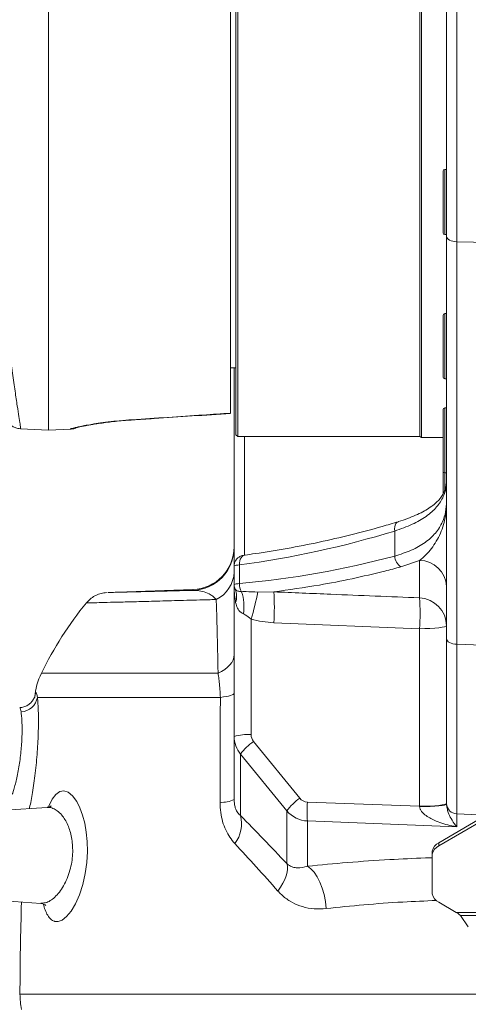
# Model space of a CAD drawing. Header units: millimetres. Extents: x 0 to 8410, y 0 to 5940.
# Tile 113 of 180: x 5270 to 5396, y 2877 to 3153. Entities that reach past the tile are written whole.
import ezdxf

# ---------------------------------------------------------------- set-up
doc = ezdxf.new("R2010")
doc.units = ezdxf.units.MM
doc.header["$LTSCALE"] = 10
doc.styles.add('SLDTEXTSTYLE0', font='TXT', dxfattribs={"width": 0.605})
doc.dimstyles.new('SLDDIMSTYLE0', dxfattribs={"dimtxt": 50, "dimasz": 50, "dimexe": 0, "dimexo": 0.0625, "dimgap": 12.5, "dimtad": 1, "dimtoh": 1, "dimdec": 1, "dimrnd": 1e-09, "dimzin": 12, "dimdsep": 46, "dimtxsty": 'SLDTEXTSTYLE0', "dimsah": 1, "dimcen": 0.09, "dimadec": 0, "dimazin": 0, "dimtfac": 1, "dimtofl": 0, "dimtmove": 0, "dimatfit": 3, "dimfxl": 1, "dimfrac": 2, "dimtolj": 1, "dimtzin": 12, "dimarcsym": 0})

# ---------------------------------------------------------------- blocks, each defined once
blk = doc.blocks.new('*D17')
at = {"color": 7, "linetype": 'Continuous', "lineweight": 0}
for p, q in [((5057.2, 3177.87), (5057.2, 2367.92)), ((5437.2, 2551.21), (5437.2, 2367.92)), ((5437.2, 2382.92), (5057.2, 2382.92))]:
    blk.add_line(p, q, dxfattribs=at)
for points in [[(5057.2, 2382.92), (5107.2, 2375.42), (5107.2, 2390.42)], [(5437.2, 2382.92), (5387.2, 2390.42), (5387.2, 2375.42)]]:
    blk.add_solid(points, dxfattribs=at)
at = {"color": 7, "linetype": 'Continuous', "lineweight": 0, "insert": (5189.92, 2447.38), "char_height": 50, "attachment_point": 1, "style": 'SLDTEXTSTYLE0'}
blk.add_mtext('380', dxfattribs=at)

msp = doc.modelspace()

# ---------------------------------------------------------------- linework, layer by layer
at = {"color": 8, "linetype": 'Continuous', "lineweight": 0}
for p, q in [((5392.55, 3355.01), (5392.55, 3090.74)), ((5389.2, 3111.01), (5389.2, 3092.74)), ((5437.2, 3089.61), (5392.55, 3090.74)), ((5392.55, 3090.74), (5392.55, 2977.91)), ((5389.2, 3070.57), (5389.2, 3052.3)), ((5389.2, 3044.17), (5389.2, 3025.9)), ((5284.33, 3038.19), (5284.35, 3038.23)), ((5333.05, 3036.12), (5333.05, 3002.95)), ((5389.2, 3025.9), (5389.2, 3021.11)), ((5375.17, 3002.6), (5375.17, 3009.62)), ((5382.12, 3001.39), (5376.92, 2999.58)), ((5382.12, 2990.88), (5382.12, 3001.39)), ((5331.66, 3000.15), (5331.66, 2994.91)), ((5318.62, 2992.99), (5318.62, 2993.23)), ((5336.78, 2992.53), (5341.31, 2992.57)), ((5334.94, 2984.94), (5334.94, 2952.53)), ((5382.12, 2982.25), (5341.31, 2983.93)), ((5382.12, 2932.45), (5382.12, 2982.25)), ((5392.55, 2977.91), (5427.2, 2976.37)), ((5276.23, 2969.78), (5325.69, 2969.78)), ((5326.33, 2962.99), (5275.1, 2962.99)), ((5335.61, 2950.63), (5348.56, 2934.73)), ((5344.94, 2931.18), (5332, 2947.08)), ((5332, 2947.08), (5332, 2929.87)), ((5350.73, 2933.64), (5382.12, 2932.45)), ((5344.94, 2916.37), (5344.94, 2931.18)), ((5400.82, 2929.96), (5392.55, 2930.33)), ((5392.55, 2930.33), (5392.55, 2926.73)), ((5350.73, 2928.33), (5350.73, 2915.63)), ((5392.55, 2926.73), (5350.73, 2928.33)), ((5387.51, 2922.24), (5387.51, 2921.33)), ((5417.2, 2902.7), (5392.4, 2902.7)), ((5393.61, 2901.79), (5417.2, 2901.79)), ((5270.21, 2879.75), (5417.2, 2879.75))]:
    msp.add_line(p, q, dxfattribs=at)
at = {"color": 7, "linetype": 'Continuous', "lineweight": 0}
for p, q in [((5389.7, 3092.19), (5389.7, 3352.06)), ((5330.7, 3036.62), (5330.7, 3316.98)), ((5331.2, 3317.47), (5331.2, 3036.12)), ((5382.2, 3036.12), (5382.2, 3317.47)), ((5382.64, 3317.71), (5382.64, 3035.87)), ((5329.2, 3042.68), (5329.2, 3315.2)), ((5278.2, 3037.87), (5278.2, 3183.86)), ((5388.7, 3093.24), (5388.7, 3110.51)), ((5389.7, 3111.01), (5389.2, 3111.01)), ((5389.2, 3092.74), (5389.7, 3092.74)), ((5389.7, 2979.35), (5389.7, 3092.19)), ((5388.7, 3052.8), (5388.7, 3070.07)), ((5389.7, 3070.57), (5389.2, 3070.57)), ((5329.2, 3055.37), (5330.7, 3055.37)), ((5330.2, 2999.82), (5330.2, 3055.37)), ((5389.2, 3052.3), (5389.7, 3052.3)), ((5388.7, 3026.4), (5388.7, 3043.67)), ((5389.7, 3044.17), (5389.2, 3044.17)), ((5270.4, 3038.28), (5278.2, 3037.87)), ((5278.2, 3037.87), (5284.33, 3038.19)), ((5330.7, 3036.62), (5331.2, 3036.12)), ((5331.2, 3036.12), (5382.2, 3036.12)), ((5382.2, 3036.12), (5382.64, 3035.87)), ((5382.64, 3035.87), (5388.7, 3035.87)), ((5388.7, 3020.05), (5388.7, 3026.4)), ((5389.2, 3025.9), (5389.7, 3025.9)), ((5330.2, 2994.55), (5330.2, 2999.82)), ((5318.62, 2993.23), (5294.83, 2992.4)), ((5330.2, 2993.81), (5330.2, 2994.55)), ((5330.2, 2952.01), (5330.2, 2993.81)), ((5389.7, 2933.2), (5389.7, 2979.35)), ((5330.2, 2934.34), (5330.2, 2952.01)), ((5277.82, 2932.14), (5265.99, 2931.32)), ((5389.7, 2933.04), (5389.7, 2933.2)), ((5400.45, 2929.76), (5387.51, 2922.24)), ((5400.45, 2928.84), (5387.51, 2921.33)), ((5385.7, 2918.99), (5385.7, 2919.91)), ((5385.7, 2918.99), (5385.7, 2907.87)), ((5265.99, 2905.93), (5276.02, 2905.22)), ((5387.51, 2905.54), (5392.4, 2902.7)), ((5393.61, 2901.79), (5395.78, 2898.69))]:
    msp.add_line(p, q, dxfattribs=at)
at = {"color": 8, "linetype": 'Continuous', "lineweight": 0, "flags": 128}
for points in [[(5389.7, 3092.19), (5389.76, 3091.92), (5389.92, 3091.65), (5390.18, 3091.41), (5390.53, 3091.19), (5390.96, 3091.01), (5391.45, 3090.87), (5391.98, 3090.78), (5392.55, 3090.74)], [(5289.73, 3039.44), (5290.19, 3039.45), (5290.3, 3039.47)], [(5301.68, 3040.77), (5301.67, 3040.77), (5301.62, 3040.83)], [(5375.17, 3009.62), (5375.13, 3010.22), (5375.18, 3010.79), (5375.31, 3011.29), (5375.52, 3011.71), (5375.8, 3012.03), (5376.14, 3012.22), (5376.17, 3012.23)], [(5331.66, 3000.15), (5331.68, 3000.71), (5331.76, 3001.25), (5331.92, 3001.73), (5332.13, 3002.15), (5332.4, 3002.48), (5332.71, 3002.72), (5333.05, 3002.86), (5333.17, 3002.88)], [(5389.7, 2983.08), (5389.56, 2982.92), (5389.13, 2982.77), (5388.44, 2982.63), (5387.51, 2982.51), (5386.36, 2982.4), (5385.05, 2982.32), (5383.62, 2982.27), (5382.12, 2982.25)], [(5389.7, 2979.35), (5389.76, 2979.08), (5389.92, 2978.82), (5390.18, 2978.57), (5390.53, 2978.36), (5390.96, 2978.17), (5391.45, 2978.04), (5391.98, 2977.95), (5392.55, 2977.91)], [(5325.69, 2969.78), (5326.69, 2970.28), (5327.59, 2970.84), (5328.36, 2971.45), (5329.02, 2972.11), (5329.53, 2972.8), (5329.9, 2973.52), (5330.13, 2974.26), (5330.2, 2975.01)], [(5326.33, 2962.99), (5327.2, 2963.11), (5327.97, 2963.23), (5328.64, 2963.37), (5329.19, 2963.52), (5329.63, 2963.67), (5329.95, 2963.83), (5330.14, 2963.99), (5330.2, 2964.15)], [(5278.16, 2932.2), (5278.27, 2932.52), (5279.19, 2934.42), (5280.22, 2935.79), (5281.34, 2936.59), (5282.52, 2936.79), (5283.73, 2936.4), (5284.92, 2935.43), (5286.12, 2933.77), (5286.99, 2932.03), (5287.75, 2929.96), (5288.34, 2927.71), (5288.77, 2925.23), (5289.02, 2922.55), (5289.08, 2919.76), (5288.9, 2916.67), (5288.48, 2913.65), (5287.78, 2910.51), (5286.86, 2907.66), (5285.75, 2905.12), (5284.52, 2903.04), (5283.27, 2901.53), (5282.01, 2900.54), (5280.95, 2900.14), (5279.93, 2900.19), (5279.93, 2900.19)], [(5389.7, 2933.28), (5389.56, 2933.12), (5389.13, 2932.97), (5388.44, 2932.83), (5387.51, 2932.71), (5386.36, 2932.6), (5385.05, 2932.52), (5383.62, 2932.47), (5382.12, 2932.45)], [(5389.7, 2933.04), (5389.56, 2932.91), (5389.13, 2932.79), (5388.44, 2932.67), (5387.51, 2932.57), (5386.37, 2932.48), (5385.06, 2932.42), (5383.63, 2932.37), (5382.13, 2932.36)], [(5342.45, 2908.68), (5343.2, 2909.79), (5343.84, 2910.88), (5344.36, 2911.95), (5344.75, 2912.97), (5345, 2913.94), (5345.12, 2914.84), (5345.1, 2915.65), (5344.94, 2916.37)], [(5355.95, 2903.77), (5355.74, 2905.75), (5355.37, 2907.68), (5354.86, 2909.51), (5354.21, 2911.2), (5353.46, 2912.69), (5352.61, 2913.95), (5351.69, 2914.94), (5350.73, 2915.63)]]:
    msp.add_lwpolyline(points, dxfattribs=at)
at = {"color": 7, "linetype": 'Continuous', "lineweight": 0}
for centre, radius, start, end in [((5389.2, 3110.51), 0.5, 90, 180), ((5389.2, 3093.24), 0.5, 180, 270), ((5389.2, 3070.07), 0.5, 90, 180), ((5389.2, 3052.8), 0.5, 180, 270), ((5389.2, 3043.67), 0.5, 90, 180), ((5389.2, 3026.4), 0.5, 180, 270), ((5318.2, 3005.22), 12, 272, 0), ((5366.22, 2926.17), 100, 140.6897, 154.1442), ((5294.23, 2961.06), 20, 154.1442, 174.4597), ((5388.67, 2919.47), 3, 112.7633, 171.6716), ((5388.67, 2918.56), 3, 112.7633, 171.6716), ((5388.67, 2908.31), 3, 188.3284, 247.2367), ((6151.84, 2877.87), 881.64, 178.19759, 179.87808), ((5290.21, 2879.7), 20, 179.8781, 192.0814)]:
    msp.add_arc(centre, radius, start, end, dxfattribs=at)
at = {"color": 8, "linetype": 'Continuous', "lineweight": 0}
for centre, radius, start, end in [((5284.09, 3043.23), 5, 272.9816, 290.6348), ((5318.2, 3004.98), 12, 271.9994, 359.9995), ((5379.03, 3002.82), 3.87, 183.2517, 236.9747), ((5382.06, 2993.74), 7.65, 2.4345, 89.5605), ((5321.13, 2998.55), 9.08, 296.4761, 357.3704), ((5333.13, 2994.55), 2.92, 180.0137, 205.8081), ((5325.17, 2991.25), 5.7, 342.7711, 20.9082), ((5335.95, 2994.86), 4.3, 179.3897, 211.4327), ((5319.91, 2988.55), 13.03, 350.6985, 18.2216), ((5278.25, 3002.69), 59.41, 342.6151, 350.1567), ((5282.1, 2988.25), 59.36, 355.8232, 4.1768), ((5381.81, 2982.99), 7.89, 0.6663, 87.7465), ((5321.9, 2986.56), 60.38, 355.902, 4.098), ((5270.24, 2963.88), 4.94, 273.0152, 349.641), ((5333.81, 2941.01), 11.58, 84.4047, 108.1669), ((5345.29, 2937.15), 16.59, 125.6622, 143.2334), ((5358.23, 2921.24), 16.59, 125.6621, 143.2332), ((5326.77, 2941.54), 7.98, 266.2103, 295.4806), ((5392.23, 2930.98), 41.59, 176.3356, 183.6644), ((5392.64, 2933.26), 2.93, 181.1099, 268.2228), ((5323, 2927.6), 9.28, 322.8948, 14.1612)]:
    msp.add_arc(centre, radius, start, end, dxfattribs=at)
for centre, major_axis, ratio, start_param, end_param in [((5319.2, 3176.92), (213.12, 53.62), 0.801928, 4.5706, 4.773628), ((5330.64, 3165.65), (204.38, 51.42), 0.801928, 4.518178, 4.728526), ((5392.7, 3026.43), (0.13, 100.09), 0.001059, 2.076896, 2.858273), ((5338.2, 2952.05), (7.93, 1.05), 0.978315, 3.012782, 3.695209), ((5337.94, 2952.58), (1.38, 2.71), 0.981962, 2.050036, 2.732463), ((5350.89, 2936.67), (1.38, 2.71), 0.981962, 2.732463, 3.568473), ((5381.7, 2931.95), (-0.31, 5.02), 0.08962, 4.787555, 4.805944), ((5351.15, 2936.15), (7.93, 1.05), 0.978315, 3.695209, 4.531219)]:
    msp.add_ellipse(centre, major_axis=major_axis, ratio=ratio, start_param=start_param, end_param=end_param, dxfattribs=at)
for points, knots in [([(5258.25, 3143.48), (5258.54, 3139.74), (5259.14, 3132.27), (5260.12, 3121.34), (5261.16, 3110.69), (5262.23, 3100.53), (5263.29, 3091.02), (5264.35, 3082.12), (5265.39, 3073.81), (5266.38, 3066.26), (5267.3, 3059.58), (5268.12, 3053.73), (5268.85, 3048.71), (5269.45, 3044.65), (5269.92, 3041.58), (5270.24, 3039.5), (5270.41, 3038.38), (5270.41, 3038.39), (5270.41, 3038.4)], [0, 0, 0, 0, 0.06322, 0.126441, 0.191501, 0.256561, 0.319775, 0.38299, 0.448045, 0.5131, 0.576232, 0.639364, 0.704371, 0.769377, 0.831796, 0.894216, 0.958488, 1, 1, 1, 1]), ([(5301.62, 3040.83), (5308.25, 3041.27), (5317.44, 3041.88), (5326.64, 3042.5), (5329.2, 3042.68)], [0, 0, 0, 0, 0.721154, 1, 1, 1, 1]), ([(5284.35, 3038.23), (5284.36, 3038.25), (5284.43, 3038.31), (5285.09, 3038.5), (5286.46, 3038.81), (5287.86, 3039.1), (5289.08, 3039.32), (5289.73, 3039.44)], [0, 0, 0, 0, 0.09439, 0.438158, 0.618726, 0.799292, 1, 1, 1, 1]), ([(5289.73, 3039.44), (5290.5, 3039.57), (5292.09, 3039.83), (5294.94, 3040.21), (5298.14, 3040.57), (5300.44, 3040.74), (5301.62, 3040.83)], [0, 0, 0, 0, 0.236967, 0.480918, 0.736057, 1, 1, 1, 1]), ([(5389.7, 3023.81), (5389.66, 3023.04), (5389.57, 3021.49), (5388.75, 3018.98), (5387.07, 3016.31), (5384.13, 3013.7), (5380.21, 3011.42), (5376.87, 3010.22), (5375.17, 3009.62)], [0, 0, 0, 0, 0.125286, 0.251893, 0.436638, 0.626348, 0.81046, 1, 1, 1, 1]), ([(5375.17, 3002.6), (5376.77, 3003.11), (5380.01, 3004.15), (5383.81, 3006.34), (5386.75, 3009.01), (5388.55, 3011.93), (5389.54, 3014.97), (5389.65, 3017.02), (5389.7, 3018.06)], [0, 0, 0, 0, 0.174715, 0.354758, 0.530322, 0.710646, 0.854301, 1, 1, 1, 1]), ([(5382.12, 3001.39), (5382.72, 3001.88), (5383.91, 3002.86), (5386.03, 3005.32), (5388.16, 3008.92), (5389.39, 3013.26), (5389.68, 3016.37), (5389.7, 3017.74), (5389.7, 3018.01), (5389.7, 3018.05), (5389.7, 3018.06)], [0, 0, 0, 0, 0.12823, 0.2572738, 0.5240232, 0.7968575, 0.960488, 0.9938724, 0.9985621, 1, 1, 1, 1]), ([(5331.66, 3000.15), (5331.34, 3000.11), (5330.71, 3000.04), (5330.27, 2999.92), (5330.22, 2999.85), (5330.2, 2999.82)], [0, 0, 0, 0, 0.382414, 0.764972, 1, 1, 1, 1]), ([(5376.92, 2999.58), (5375.4, 2999.18), (5370.85, 2997.97), (5363.23, 2996.22), (5352.88, 2994.18), (5345.56, 2993.16), (5341.31, 2992.57)], [0, 0, 0, 0, 0.128521, 0.385584, 0.642862, 1, 1, 1, 1]), ([(5325.18, 2990.42), (5324.87, 2990.74), (5324.23, 2991.39), (5322.94, 2992.19), (5321.33, 2992.77), (5319.79, 2992.98), (5318.9, 2992.99), (5318.62, 2992.99)], [0, 0, 0, 0, 0.146692, 0.295022, 0.580529, 0.868333, 1, 1, 1, 1]), ([(5330.2, 2994.55), (5330.22, 2994.59), (5330.27, 2994.67), (5330.71, 2994.8), (5331.34, 2994.87), (5331.66, 2994.91)], [0, 0, 0, 0, 0.236577, 0.618141, 1, 1, 1, 1]), ([(5330.62, 2989.56), (5330.5, 2990.25), (5330.26, 2991.65), (5330.2, 2993.08), (5330.2, 2993.8), (5330.2, 2993.81)], [0, 0, 0, 0, 0.4957816, 0.9956375, 1, 1, 1, 1]), ([(5330.2, 2993.81), (5330.2, 2993.8), (5330.2, 2993.61), (5330.35, 2993.45), (5330.5, 2993.28)], [0, 0, 0, 0, 0.004615, 1, 1, 1, 1]), ([(5330.5, 2993.28), (5330.61, 2993.16), (5330.88, 2992.86), (5331.53, 2992.7), (5332.09, 2992.64), (5332.29, 2992.62)], [0, 0, 0, 0, 0.324628, 0.763561, 1, 1, 1, 1]), ([(5332.29, 2992.62), (5332.7, 2992.63), (5334.14, 2992.65), (5335.68, 2992.58), (5336.78, 2992.53)], [0, 0, 0, 0, 0.285693, 1, 1, 1, 1]), ([(5341.31, 2992.57), (5346.63, 2992.35), (5360.23, 2991.78), (5373.84, 2991.22), (5382.12, 2990.88)], [0, 0, 0, 0, 0.391097, 1, 1, 1, 1]), ([(5325.18, 2990.42), (5324.61, 2990.41), (5321.4, 2990.32), (5315.9, 2990.17), (5309.19, 2989.99), (5303.32, 2989.83), (5298.39, 2989.71), (5294.49, 2989.61), (5291.53, 2989.53), (5289.64, 2989.48), (5288.77, 2989.46), (5288.89, 2989.47), (5288.92, 2989.47)], [0, 0, 0, 0, 0.0246263, 0.1396194, 0.2546128, 0.3729802, 0.4913479, 0.606385, 0.7214222, 0.8398101, 0.9581981, 1, 1, 1, 1]), ([(5325.69, 2969.78), (5325.66, 2971.41), (5325.6, 2974.67), (5325.5, 2979.25), (5325.39, 2983.6), (5325.29, 2987.32), (5325.21, 2989.5), (5325.18, 2990.42)], [0, 0, 0, 0, 0.208729, 0.41747, 0.63031, 0.843164, 1, 1, 1, 1]), ([(5332.77, 2986.44), (5332.55, 2986.56), (5331.82, 2986.93), (5331.04, 2987.96), (5330.76, 2989.03), (5330.62, 2989.56)], [0, 0, 0, 0, 0.182307, 0.594466, 1, 1, 1, 1]), ([(5334.94, 2984.94), (5334.41, 2985.38), (5333.69, 2985.97), (5332.95, 2986.35), (5332.77, 2986.44)], [0, 0, 0, 0, 0.749811, 1, 1, 1, 1]), ([(5341.31, 2983.93), (5340.24, 2984), (5338.09, 2984.14), (5336, 2984.67), (5334.94, 2984.94)], [0, 0, 0, 0, 0.4965117, 1, 1, 1, 1]), ([(5326.33, 2962.99), (5326.3, 2963.73), (5326.24, 2965.22), (5326.08, 2966.9), (5325.9, 2968.44), (5325.77, 2969.23), (5325.69, 2969.78)], [0, 0, 0, 0, 0.2956351, 0.600962, 0.7244864, 1, 1, 1, 1]), ([(5275.1, 2962.99), (5275.16, 2962.41), (5275.25, 2961.36), (5275.35, 2959.2), (5275.39, 2956.67), (5275.36, 2953.78), (5275.25, 2950.67), (5275.06, 2947.7), (5274.81, 2944.66), (5274.49, 2941.71), (5274.12, 2938.87), (5273.72, 2936.29), (5273.31, 2934.03), (5273.01, 2932.52), (5272.86, 2931.91), (5272.83, 2931.79)], [0, 0, 0, 0, 0.095486, 0.171917, 0.250573, 0.348949, 0.426187, 0.505615, 0.584036, 0.664699, 0.743215, 0.823969, 0.901268, 0.980765, 1, 1, 1, 1]), ([(5274.33, 2962.99), (5274.38, 2963.29), (5274.47, 2963.89), (5274.64, 2964.29), (5274.8, 2964.31), (5274.94, 2963.93), (5275.05, 2963.31), (5275.1, 2962.99)], [0, 0, 0, 0, 0.194843, 0.393735, 0.590622, 0.791407, 1, 1, 1, 1]), ([(5326.25, 2933.58), (5326.27, 2941.55), (5326.29, 2951.37), (5326.33, 2961.15), (5326.33, 2962.99)], [0, 0, 0, 0, 0.8117192, 1, 1, 1, 1]), ([(5270.5, 2958.94), (5270.45, 2959.22), (5270.36, 2959.77), (5270.25, 2960.1), (5270.16, 2960.07), (5270.14, 2960.06)], [0, 0, 0, 0, 0.417405, 0.803248, 1, 1, 1, 1]), ([(5268.05, 2935.81), (5268.13, 2936.05), (5268.33, 2936.62), (5268.7, 2937.89), (5269.12, 2939.51), (5269.53, 2941.39), (5269.9, 2943.43), (5270.23, 2945.59), (5270.49, 2947.78), (5270.67, 2949.97), (5270.79, 2952.23), (5270.81, 2954.34), (5270.76, 2956.18), (5270.66, 2957.76), (5270.55, 2958.52), (5270.5, 2958.94)], [0, 0, 0, 0, 0.0537262, 0.1289132, 0.2062087, 0.282013, 0.3600175, 0.435186, 0.5126206, 0.5865032, 0.6626258, 0.7571181, 0.8309912, 0.907051, 1, 1, 1, 1]), ([(5276.02, 2905.33), (5276.57, 2905.33), (5277.54, 2905.31), (5279, 2906.16), (5280.3, 2907.25), (5281.56, 2908.75), (5282.7, 2910.59), (5283.67, 2912.72), (5284.38, 2914.99), (5284.82, 2917.33), (5285.01, 2919.57), (5284.94, 2921.72), (5284.68, 2923.72), (5284.22, 2925.57), (5283.6, 2927.27), (5282.82, 2928.77), (5281.84, 2930.15), (5280.7, 2931.25), (5279.44, 2931.93), (5278.48, 2932.21), (5277.95, 2932.12), (5277.83, 2932.1)], [0, 0, 0, 0, 0.07957, 0.137967, 0.19636, 0.255847, 0.315293, 0.371212, 0.427063, 0.476453, 0.525814, 0.57074, 0.615681, 0.660669, 0.705686, 0.754335, 0.803012, 0.865081, 0.923689, 0.982302, 1, 1, 1, 1]), ([(5330.4, 2922), (5329.92, 2922.57), (5328.95, 2923.72), (5327.79, 2925.81), (5326.92, 2928.17), (5326.35, 2930.78), (5326.28, 2932.63), (5326.25, 2933.58)], [0, 0, 0, 0, 0.192389, 0.389525, 0.585637, 0.787875, 1, 1, 1, 1]), ([(5330.2, 2934.34), (5330.22, 2933.94), (5330.25, 2933.15), (5330.5, 2932.04), (5330.95, 2930.98), (5331.48, 2930.29), (5331.87, 2929.97), (5332, 2929.87)], [0, 0, 0, 0, 0.202376, 0.38968, 0.574193, 0.866816, 1, 1, 1, 1]), ([(5392.55, 2926.73), (5392.54, 2926.74), (5392.09, 2926.81), (5390.13, 2927.17), (5387.2, 2928.02), (5384.32, 2929.46), (5382.86, 2930.73), (5382.26, 2931.65), (5382.17, 2932.13), (5382.13, 2932.36)], [0, 0, 0, 0, 0.001676, 0.114519, 0.492774, 0.747014, 0.886659, 0.94629, 1, 1, 1, 1]), ([(5389.7, 2933.04), (5389.71, 2932.83), (5389.73, 2932.41), (5389.89, 2931.6), (5390.27, 2930.38), (5391.05, 2928.74), (5391.87, 2927.53), (5392.42, 2926.88), (5392.54, 2926.74), (5392.55, 2926.73)], [0, 0, 0, 0, 0.054934, 0.105794, 0.246421, 0.503781, 0.884894, 0.998232, 1, 1, 1, 1]), ([(5332, 2929.87), (5334.12, 2927.69), (5338.39, 2923.32), (5342.75, 2918.69), (5344.94, 2916.37)], [0, 0, 0, 0, 0.499341, 1, 1, 1, 1]), ([(5342.45, 2908.68), (5340.42, 2910.96), (5336.36, 2915.53), (5332.39, 2919.84), (5330.4, 2922)], [0, 0, 0, 0, 0.499375, 1, 1, 1, 1]), ([(5350.73, 2915.63), (5354.46, 2916), (5361.95, 2916.75), (5373.07, 2917.48), (5381.02, 2917.9), (5385.07, 2918.01), (5385.7, 2918.02)], [0, 0, 0, 0, 0.333694, 0.669188, 0.947853, 1, 1, 1, 1]), ([(5350.73, 2915.63), (5349.78, 2915.39), (5348.41, 2915.05), (5346.61, 2915.37), (5345.62, 2915.81), (5345.08, 2916.25), (5344.94, 2916.37)], [0, 0, 0, 0, 0.484408, 0.700499, 0.922606, 1, 1, 1, 1]), ([(5342.45, 2908.68), (5342.77, 2908.34), (5343.81, 2907.24), (5345.82, 2905.76), (5347.87, 2904.78), (5350.11, 2904.05), (5352.57, 2903.57), (5354.82, 2903.7), (5355.95, 2903.77)], [0, 0, 0, 0, 0.091392, 0.293529, 0.495819, 0.549324, 0.774607, 1, 1, 1, 1]), ([(5279.93, 2900.19), (5279.88, 2900.2), (5279.49, 2900.32), (5278.8, 2900.75), (5277.95, 2901.82), (5277.26, 2903.25), (5276.91, 2904.48), (5276.75, 2905.06)], [0, 0, 0, 0, 0.041081, 0.29104, 0.540947, 0.788375, 1, 1, 1, 1]), ([(5386.84, 2906.04), (5383.7, 2905.92), (5376.78, 2905.63), (5366.45, 2904.87), (5359.46, 2904.14), (5355.95, 2903.77)], [0, 0, 0, 0, 0.294173, 0.646128, 1, 1, 1, 1])]:
    msp.add_open_spline(points, degree=3, knots=knots, dxfattribs=at)
at = {"color": 7, "linetype": 'Continuous', "lineweight": 0}
for points, knots in [([(5265.8, 3042.24), (5265.81, 3042.2), (5265.86, 3041.95), (5266, 3041.49), (5266.29, 3040.86), (5266.79, 3040.08), (5267.54, 3039.32), (5268.56, 3038.71), (5269.51, 3038.36), (5270.15, 3038.33), (5270.4, 3038.31)], [0, 0, 0, 0, 0.022849, 0.115879, 0.22239, 0.338414, 0.539681, 0.709798, 0.882894, 1, 1, 1, 1]), ([(5301.68, 3040.77), (5303.71, 3040.91), (5312.88, 3041.51), (5322.06, 3042.12), (5329.21, 3042.6)], [0, 0, 0, 0, 0.2205685, 1, 1, 1, 1]), ([(5285.85, 3038.57), (5285.85, 3038.57), (5285.82, 3038.56), (5285.96, 3038.6), (5286.3, 3038.69), (5286.96, 3038.84), (5287.94, 3039.04), (5289.06, 3039.25), (5289.95, 3039.4), (5290.31, 3039.46)], [0, 0, 0, 0, 0.0149067, 0.1242714, 0.2696144, 0.4465899, 0.6448222, 0.8533807, 1, 1, 1, 1]), ([(5290.3, 3039.46), (5290.78, 3039.54), (5291.82, 3039.71), (5293.67, 3039.98), (5295.76, 3040.24), (5297.99, 3040.48), (5299.98, 3040.66), (5301.23, 3040.74), (5301.68, 3040.77)], [0, 0, 0, 0, 0.157374, 0.340035, 0.524251, 0.708233, 0.89286, 1, 1, 1, 1]), ([(5284.33, 3038.22), (5284.48, 3038.22), (5284.95, 3038.23), (5285.48, 3038.35), (5285.83, 3038.51), (5285.87, 3038.54)], [0, 0, 0, 0, 0.275063, 0.901547, 1, 1, 1, 1]), ([(5389.66, 3023.72), (5389.67, 3023.63), (5389.7, 3023.01), (5389.5, 3021.95), (5389.04, 3020.56), (5388.31, 3019.29), (5387.39, 3018.15), (5386.24, 3017.07), (5384.8, 3016.02), (5383.05, 3014.99), (5381.04, 3014.02), (5378.74, 3013.11), (5377.1, 3012.52), (5376.18, 3012.26), (5376.17, 3012.26)], [0, 0, 0, 0, 0.018549, 0.129401, 0.244463, 0.346194, 0.44163, 0.529506, 0.622879, 0.715829, 0.809391, 0.903908, 0.99929, 1, 1, 1, 1]), ([(5376.2, 3012.24), (5374.69, 3011.79), (5370.25, 3010.47), (5362.86, 3008.5), (5353.99, 3006.44), (5345.05, 3004.69), (5338.1, 3003.56), (5334.13, 3003.02), (5333.17, 3002.88)], [0, 0, 0, 0, 0.1066746, 0.3113689, 0.5174208, 0.7248379, 0.9333047, 1, 1, 1, 1]), ([(5333.32, 3002.9), (5333.2, 3002.89), (5332.9, 3002.85), (5332.46, 3002.76), (5331.84, 3002.53), (5331.16, 3002.08), (5330.59, 3001.37), (5330.25, 3000.57), (5330.24, 3000.05), (5330.23, 2999.82)], [0, 0, 0, 0, 0.080978, 0.202955, 0.317533, 0.486471, 0.687416, 0.860416, 1, 1, 1, 1]), ([(5294.83, 2992.4), (5294.8, 2992.4), (5294.68, 2992.39), (5295.49, 2992.41), (5297.24, 2992.46), (5300.06, 2992.52), (5303.43, 2992.61), (5306.98, 2992.69), (5310.43, 2992.78), (5314.27, 2992.88), (5317.17, 2992.95), (5318.62, 2992.99)], [0, 0, 0, 0, 0.048808, 0.188936, 0.329064, 0.47326, 0.617455, 0.712471, 0.807487, 0.903743, 1, 1, 1, 1]), ([(5294.48, 2992.38), (5294.44, 2992.38), (5294.19, 2992.36), (5293.4, 2992.27), (5292.19, 2991.95), (5290.79, 2991.25), (5289.67, 2990.44), (5289.09, 2989.78), (5288.86, 2989.51)], [0, 0, 0, 0, 0.02053, 0.115909, 0.36719, 0.594305, 0.838081, 1, 1, 1, 1]), ([(5274.38, 2963.32), (5274.38, 2963.32), (5274.38, 2963.32), (5274.32, 2963.12), (5274.16, 2962.73), (5273.84, 2962.18), (5273.32, 2961.53), (5272.56, 2960.89), (5271.58, 2960.39), (5270.74, 2960.13), (5270.24, 2960.13), (5270.13, 2960.13)], [0, 0, 0, 0, 0.104963, 0.221535, 0.325111, 0.427135, 0.541471, 0.672494, 0.813144, 0.959741, 1, 1, 1, 1]), ([(5278.96, 2932.53), (5278.96, 2932.54), (5278.98, 2932.56), (5278.76, 2932.39), (5278.34, 2932.19), (5277.96, 2932.18), (5277.82, 2932.17)], [0, 0, 0, 0, 0.1402828, 0.4444744, 0.792794, 1, 1, 1, 1]), ([(5276.01, 2905.23), (5276.01, 2905.23), (5276.25, 2905.24), (5276.82, 2905.06), (5277.32, 2904.78), (5277.5, 2904.59), (5277.48, 2904.62), (5277.47, 2904.62)], [0, 0, 0, 0, 0.003386, 0.346623, 0.628122, 0.91247, 1, 1, 1, 1]), ([(5393.61, 2901.79), (5393.51, 2901.88), (5393.31, 2902.07), (5393, 2902.34), (5392.7, 2902.56), (5392.5, 2902.65), (5392.4, 2902.7)], [0, 0, 0, 0, 0.25, 0.499998, 0.750001, 1, 1, 1, 1])]:
    msp.add_open_spline(points, degree=3, knots=knots, dxfattribs=at)

# ---------------------------------------------------------------- dimensions: what is measured, and where the dimension line sits
dim = msp.add_linear_dim(base=(5057.2, 2382.92), p1=(5437.2, 2551.21), p2=(5057.2, 3177.87), dimstyle='SLDDIMSTYLE0', dxfattribs=at)
dim.commit()
dim.dimension.update_dxf_attribs({"geometry": '*D17', "text_midpoint": (5247.2, 2382.92), "dimtype": 160})

doc.saveas('drawing.dxf')
